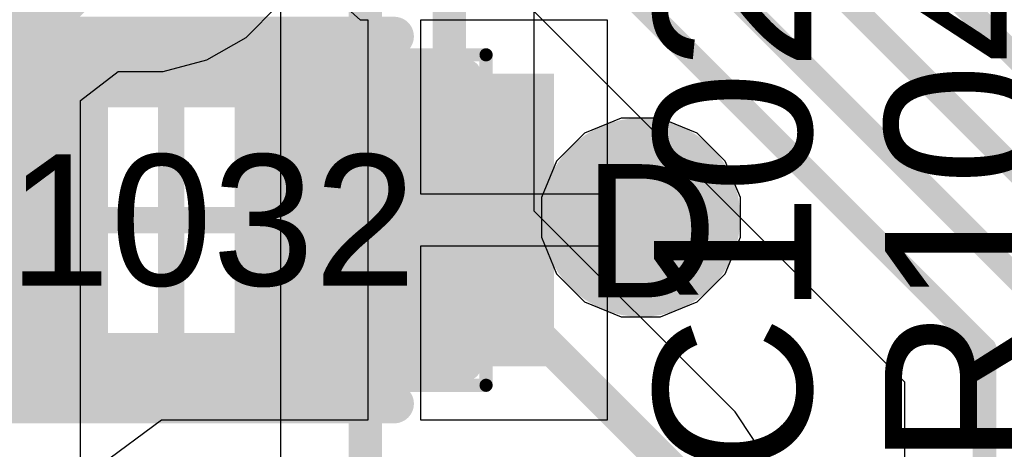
# Model space of a CAD drawing. Header units: inches. Extents: x -6 to 11.2, y -2.2 to 8.3.
# Tile 57 of 256: x 1.6095 to 1.7573, y 1.0002 to 1.0647. Entities that reach past the tile are written whole.
import ezdxf

# ---------------------------------------------------------------- set-up
doc = ezdxf.new("R2010")
doc.units = ezdxf.units.IN
doc.header["$MEASUREMENT"] = 0
for name, color, linetype in [('Drill Drawing', 1, 'Continuous'), ('Layer  6- Inner', 156, 'Continuous'), ('Layer 1- Top', 1, 'Continuous'), ('Layer 3- Inner', 16, 'Continuous'), ('Layer 4- Inner', 76, 'Continuous'), ('Layer 5- Inner', 90, 'Continuous'), ('Layer 7- PWR', 76, 'Continuous'), ('Layer 8- Bottom', 5, 'Continuous'), ('Top Comp Body -Top13)-Comp Body -Bot14)', 56, 'Continuous'), ('Top Comp Outline -Top11)-Comp Outline -Bot12)', 56, 'Continuous'), ('Top Courtyard -Top15)-Courtyard -Bot16)', 56, 'Continuous'), ('Top Overlay', 2, 'Continuous'), ('Top Paste', 8, 'Continuous'), ('Top Solder', 216, 'Continuous'), ('Via Holes', 16, 'Continuous')]:
    doc.layers.add(name, color=color, linetype=linetype)
doc.styles.add('Arial', font='txt', dxfattribs={"height": 0.2})

# ---------------------------------------------------------------- blocks, each defined once
blk = doc.blocks.new('L15003_CAP_M_____372')
at = {"layer": 'Layer 1- Top'}
for points in [[(-0.05546, 0.02), (-0.01146, 0.02), (-0.01146, -0.02), (-0.05546, -0.02)], [(0.01146, 0.02), (0.05546, 0.02), (0.05546, -0.02), (0.01146, -0.02)]]:
    blk.add_hatch(color=7, dxfattribs=at).paths.add_polyline_path(points)
at = {"layer": 'Top Paste'}
for points in [[(-0.05546, 0.02), (-0.01146, 0.02), (-0.01146, -0.02), (-0.05546, -0.02)], [(0.01146, 0.02), (0.05546, 0.02), (0.05546, -0.02), (0.01146, -0.02)]]:
    blk.add_hatch(color=8, dxfattribs=at).paths.add_polyline_path(points)
at = {"layer": 'Top Solder'}
for points in [[(-0.05743, 0.02197), (-0.0095, 0.02197), (-0.0095, -0.02197), (-0.05743, -0.02197)], [(0.0095, 0.02197), (0.05743, 0.02197), (0.05743, -0.02197), (0.0095, -0.02197)]]:
    blk.add_hatch(color=216, dxfattribs=at).paths.add_polyline_path(points)
at = {"layer": 'Top Comp Body -Top13)-Comp Body -Bot14)'}
for points in [[(-0.03445, -0.0189, 0.00394, 0.00394, 0), (-0.03445, 0.01889, 0.00394, 0.00394, 0)], [(-0.03445, 0.01889, 0.00394, 0.00394, 0), (0.03445, 0.01889, 0.00394, 0.00394, 0)], [(0.03445, -0.0189, 0.00394, 0.00394, 0), (0.03445, 0.01889, 0.00394, 0.00394, 0)], [(-0.03445, -0.0189, 0.00394, 0.00394, 0), (0.03445, -0.0189, 0.00394, 0.00394, 0)]]:
    blk.add_lwpolyline(points, format="xyseb", dxfattribs=at)
for points in [[(-0.03544, 0.01889, 0.00197, 0.00197, 1), (-0.03347, 0.01889, 0.00197, 0.00197, 1)], [(-0.03544, 0.01889, 0.00197, 0.00197, 1), (-0.03347, 0.01889, 0.00197, 0.00197, 1)], [(0.03346, 0.01889, 0.00197, 0.00197, 1), (0.03543, 0.01889, 0.00197, 0.00197, 1)], [(0.03346, 0.01889, 0.00197, 0.00197, 1), (0.03543, 0.01889, 0.00197, 0.00197, 1)], [(-0.03544, -0.0189, 0.00197, 0.00197, 1), (-0.03347, -0.0189, 0.00197, 0.00197, 1)], [(-0.03544, -0.0189, 0.00197, 0.00197, 1), (-0.03347, -0.0189, 0.00197, 0.00197, 1)], [(0.03346, -0.0189, 0.00197, 0.00197, 1), (0.03543, -0.0189, 0.00197, 0.00197, 1)], [(0.03346, -0.0189, 0.00197, 0.00197, 1), (0.03543, -0.0189, 0.00197, 0.00197, 1)]]:
    blk.add_lwpolyline(points, format="xyseb", close=True, dxfattribs=at)
at = {"layer": 'Top Comp Outline -Top11)-Comp Outline -Bot12)'}
for points in [[(-0.04449, 0.02205, 0.00394, 0.00394, 0), (0.04449, 0.02205, 0.00394, 0.00394, 0)], [(-0.04449, -0.02205, 0.00394, 0.00394, 0), (-0.04449, 0.02205, 0.00394, 0.00394, 0)], [(0.04449, -0.02205, 0.00394, 0.00394, 0), (0.04449, 0.02205, 0.00394, 0.00394, 0)], [(-0.04449, -0.02205, 0.00394, 0.00394, 0), (0.04449, -0.02205, 0.00394, 0.00394, 0)]]:
    blk.add_lwpolyline(points, format="xyseb", dxfattribs=at)
for points in [[(-0.04547, 0.02205, 0.00197, 0.00197, 1), (-0.0435, 0.02205, 0.00197, 0.00197, 1)], [(-0.04547, 0.02205, 0.00197, 0.00197, 1), (-0.0435, 0.02205, 0.00197, 0.00197, 1)], [(0.0435, 0.02205, 0.00197, 0.00197, 1), (0.04547, 0.02205, 0.00197, 0.00197, 1)], [(0.0435, 0.02205, 0.00197, 0.00197, 1), (0.04547, 0.02205, 0.00197, 0.00197, 1)], [(-0.04547, -0.02205, 0.00197, 0.00197, 1), (-0.0435, -0.02205, 0.00197, 0.00197, 1)], [(-0.04547, -0.02205, 0.00197, 0.00197, 1), (-0.0435, -0.02205, 0.00197, 0.00197, 1)], [(0.0435, -0.02205, 0.00197, 0.00197, 1), (0.04547, -0.02205, 0.00197, 0.00197, 1)], [(0.0435, -0.02205, 0.00197, 0.00197, 1), (0.04547, -0.02205, 0.00197, 0.00197, 1)]]:
    blk.add_lwpolyline(points, format="xyseb", close=True, dxfattribs=at)
at = {"layer": 'Top Courtyard -Top15)-Courtyard -Bot16)'}
for points in [[(-0.04724, 0.0248, 0.00197, 0.00197, 0), (0.04724, 0.0248, 0.00197, 0.00197, 0)], [(-0.04724, -0.0248, 0.00197, 0.00197, 0), (-0.04724, 0.0248, 0.00197, 0.00197, 0)], [(0.04724, -0.0248, 0.00197, 0.00197, 0), (0.04724, 0.0248, 0.00197, 0.00197, 0)], [(0, -0.0189, 0.00394, 0.00394, 0), (0, 0.0189, 0.00394, 0.00394, 0)], [(-0.0189, 0, 0.00394, 0.00394, 0), (0.0189, 0, 0.00394, 0.00394, 0)], [(-0.04724, -0.0248, 0.00197, 0.00197, 0), (0.04724, -0.0248, 0.00197, 0.00197, 0)]]:
    blk.add_lwpolyline(points, format="xyseb", dxfattribs=at)
for points in [[(-0.04774, 0.0248, 0.000984, 0.000984, 1), (-0.04675, 0.0248, 0.000984, 0.000984, 1)], [(-0.04774, 0.0248, 0.000984, 0.000984, 1), (-0.04675, 0.0248, 0.000984, 0.000984, 1)], [(0.04675, 0.0248, 0.000984, 0.000984, 1), (0.04774, 0.0248, 0.000984, 0.000984, 1)], [(0.04675, 0.0248, 0.000984, 0.000984, 1), (0.04774, 0.0248, 0.000984, 0.000984, 1)], [(-0.00098, 0.0189, 0.00197, 0.00197, 1), (0.00098, 0.0189, 0.00197, 0.00197, 1)], [(-0.01988, 0, 0.00197, 0.00197, 1), (-0.01791, 0, 0.00197, 0.00197, 1)], [(0.01791, 0, 0.00197, 0.00197, 1), (0.01988, 0, 0.00197, 0.00197, 1)], [(-0.00098, -0.0189, 0.00197, 0.00197, 1), (0.00098, -0.0189, 0.00197, 0.00197, 1)], [(-0.04774, -0.0248, 0.000984, 0.000984, 1), (-0.04675, -0.0248, 0.000984, 0.000984, 1)], [(-0.04774, -0.0248, 0.000984, 0.000984, 1), (-0.04675, -0.0248, 0.000984, 0.000984, 1)], [(0.04675, -0.0248, 0.000984, 0.000984, 1), (0.04774, -0.0248, 0.000984, 0.000984, 1)], [(0.04675, -0.0248, 0.000984, 0.000984, 1), (0.04774, -0.0248, 0.000984, 0.000984, 1)]]:
    blk.add_lwpolyline(points, format="xyseb", close=True, dxfattribs=at)
at = {"layer": 'Top Overlay'}
for points in [[(-0.03346, 0.02756, 0.00591, 0.00591, 0), (0.03346, 0.02756, 0.00591, 0.00591, 0)], [(-0.03346, -0.02756, 0.00591, 0.00591, 0), (0.03346, -0.02756, 0.00591, 0.00591, 0)]]:
    blk.add_lwpolyline(points, format="xyseb", dxfattribs=at)
for points in [[(-0.03494, 0.02756, 0.00295, 0.00295, 1), (-0.03199, 0.02756, 0.00295, 0.00295, 1)], [(0.03199, 0.02756, 0.00295, 0.00295, 1), (0.03494, 0.02756, 0.00295, 0.00295, 1)], [(-0.03494, -0.02756, 0.00295, 0.00295, 1), (-0.03199, -0.02756, 0.00295, 0.00295, 1)], [(0.03199, -0.02756, 0.00295, 0.00295, 1), (0.03494, -0.02756, 0.00295, 0.00295, 1)]]:
    blk.add_lwpolyline(points, format="xyseb", close=True, dxfattribs=at)
at = {"layer": 'Top Comp Outline -Top11)-Comp Outline -Bot12)', "style": 'Arial'}
blk.add_text('C1032', height=0.019685, rotation=360, dxfattribs=at).set_placement((-0.04428, -0.00984))

msp = doc.modelspace()

# ---------------------------------------------------------------- hatches: boundary and pattern name
at = {"layer": 'Layer 1- Top'}
h = msp.add_hatch(color=7, dxfattribs=at)
edge = h.paths.add_edge_path()
edge.add_arc((1.70276, 1.03504), 0.00984, 0, 360)
at = {"layer": 'Layer 3- Inner'}
h = msp.add_hatch(color=7, dxfattribs=at)
edge = h.paths.add_edge_path()
edge.add_arc((1.70276, 1.03504), 0.00984, 0, 360)
at = {"layer": 'Layer 5- Inner'}
h = msp.add_hatch(color=7, dxfattribs=at)
edge = h.paths.add_edge_path()
edge.add_arc((1.70276, 1.03504), 0.00984, 0, 360)
at = {"layer": 'Layer 7- PWR'}
h = msp.add_hatch(color=7, dxfattribs=at)
edge = h.paths.add_edge_path()
edge.add_arc((1.70276, 1.03504), 0.01492, 0, 360)
at = {"layer": 'Layer 8- Bottom'}
h = msp.add_hatch(color=7, dxfattribs=at)
edge = h.paths.add_edge_path()
edge.add_arc((1.70276, 1.03504), 0.00984, 0, 360)
at = {"layer": 'Via Holes'}
h = msp.add_hatch(color=7, dxfattribs=at)
edge = h.paths.add_edge_path()
edge.add_arc((1.70276, 1.03504), 0.00492, 0, 360)

# ---------------------------------------------------------------- linework, layer by layer
at = {"layer": 'Layer  6- Inner'}
for p, q in [((1.69979, 1.04996), (1.6943, 1.04769)), ((1.70572, 1.04996), (1.69979, 1.04996)), ((1.71121, 1.04769), (1.70572, 1.04996)), ((1.6943, 1.04769), (1.69011, 1.04349)), ((1.71541, 1.04349), (1.71121, 1.04769)), ((1.69011, 1.04349), (1.68783, 1.03801)), ((1.71768, 1.03801), (1.71541, 1.04349)), ((1.68783, 1.03801), (1.68783, 1.03207)), ((1.71768, 1.03207), (1.71768, 1.03801)), ((1.68783, 1.03207), (1.69011, 1.02659)), ((1.71541, 1.02659), (1.71768, 1.03207)), ((1.69011, 1.02659), (1.6943, 1.02239)), ((1.71121, 1.02239), (1.71541, 1.02659)), ((1.6943, 1.02239), (1.69979, 1.02012)), ((1.70572, 1.02012), (1.71121, 1.02239)), ((1.69979, 1.02012), (1.70572, 1.02012))]:
    msp.add_line(p, q, dxfattribs=at)
at = {"layer": 'Layer 1- Top'}
for p, q in [((1.66066, 1.06465), (1.65781, 1.06721)), ((1.66181, 1.06465), (1.66066, 1.06465)), ((1.66181, 1.03465), (1.66181, 1.06465)), ((1.69775, 1.06465), (1.66969, 1.06465)), ((1.66969, 1.06465), (1.66969, 1.03858)), ((1.69775, 1.03858), (1.69775, 1.06465)), ((1.66969, 1.03858), (1.69775, 1.03858)), ((1.66181, 1.00465), (1.66181, 1.03465)), ((1.69775, 1.03071), (1.66969, 1.03071)), ((1.66969, 1.03071), (1.66969, 1.00465)), ((1.69775, 1.00465), (1.69775, 1.03071)), ((1.62177, 0.99798), (1.63082, 1.00465)), ((1.63082, 1.00465), (1.63375, 1.00465)), ((1.63375, 1.00465), (1.63375, 1.00465)), ((1.63375, 1.00465), (1.66181, 1.00465)), ((1.66969, 1.00465), (1.69775, 1.00465))]:
    msp.add_line(p, q, dxfattribs=at)
for points in [[(1.59941, 1.05992, 0.01969, 0.01969, 0), (1.6199, 1.08042, 0.01969, 0.01969, 0)], [(1.66575, 1.03465, 0.01181, 0.01181, 0), (1.70079, 1.03465, 0.01181, 0.01181, 0)]]:
    msp.add_lwpolyline(points, format="xyseb", dxfattribs=at)
for points in [[(1.6628, 1.03465, 0.00591, 0.00591, 1), (1.6687, 1.03465, 0.00591, 0.00591, 1)], [(1.69783, 1.03465, 0.00591, 0.00591, 1), (1.70374, 1.03465, 0.00591, 0.00591, 1)]]:
    msp.add_lwpolyline(points, format="xyseb", close=True, dxfattribs=at)
at = {"layer": 'Layer 3- Inner'}
for p, q in [((1.66632, 1.0864), (1.74233, 1.01038)), ((1.74233, 1.01038), (1.74233, 0.90236))]:
    msp.add_line(p, q, dxfattribs=at)
for points in [[(1.6748, 1.09488, 0.00354, 0.00354, 0), (1.75433, 1.01535, 0.00354, 0.00354, 0)], [(1.68937, 1.09567, 0.00354, 0.00354, 0), (1.76417, 1.02087, 0.00354, 0.00354, 0)], [(1.7378, 1.08031, 0.00354, 0.00354, 0), (1.78701, 1.0311, 0.00354, 0.00354, 0)], [(1.7248, 1.07638, 0.00354, 0.00354, 0), (1.77559, 1.02559, 0.00354, 0.00354, 0)], [(1.75433, 0.90236, 0.00354, 0.00354, 0), (1.75433, 1.01535, 0.00354, 0.00354, 0)]]:
    msp.add_lwpolyline(points, format="xyseb", dxfattribs=at)
msp.add_lwpolyline([(1.75344, 1.01535, 0.00177, 0.00177, 1), (1.75522, 1.01535, 0.00177, 0.00177, 1)], format="xyseb", close=True, dxfattribs=at)
msp.add_lwpolyline([(1.75344, 1.01535, 0.00177, 0.00177, 1), (1.75522, 1.01535, 0.00177, 0.00177, 1)], format="xyseb", close=True, dxfattribs=at)
at = {"layer": 'Layer 4- Inner'}
for p, q in [((1.69979, 1.04996), (1.6943, 1.04769)), ((1.70572, 1.04996), (1.69979, 1.04996)), ((1.71121, 1.04769), (1.70572, 1.04996)), ((1.6943, 1.04769), (1.69011, 1.04349)), ((1.71541, 1.04349), (1.71121, 1.04769)), ((1.69011, 1.04349), (1.68783, 1.03801)), ((1.71768, 1.03801), (1.71541, 1.04349)), ((1.68783, 1.03801), (1.68783, 1.03207)), ((1.71768, 1.03207), (1.71768, 1.03801)), ((1.68783, 1.03207), (1.69011, 1.02659)), ((1.71541, 1.02659), (1.71768, 1.03207)), ((1.69011, 1.02659), (1.6943, 1.02239)), ((1.71121, 1.02239), (1.71541, 1.02659)), ((1.6943, 1.02239), (1.69979, 1.02012)), ((1.70572, 1.02012), (1.71121, 1.02239)), ((1.69979, 1.02012), (1.70572, 1.02012))]:
    msp.add_line(p, q, dxfattribs=at)
at = {"layer": 'Layer 5- Inner'}
for p, q in [((1.68676, 1.03599), (1.68676, 1.57504)), ((1.64867, 1.07354), (1.64867, 0.98428)), ((1.71689, 1.00586), (1.68676, 1.03599)), ((1.71965, 1.00173), (1.71689, 1.00586)), ((1.72062, 0.99685), (1.71965, 1.00173))]:
    msp.add_line(p, q, dxfattribs=at)
for points in [[(1.66142, 0.98428, 0.005, 0.005, 0), (1.66142, 1.61063, 0.005, 0.005, 0)], [(1.67402, 1.03071, 0.005, 0.005, 0), (1.67402, 1.58031, 0.005, 0.005, 0)], [(1.67402, 1.03071, 0.005, 0.005, 0), (1.70787, 0.99685, 0.005, 0.005, 0)]]:
    msp.add_lwpolyline(points, format="xyseb", dxfattribs=at)
msp.add_lwpolyline([(1.67277, 1.03071, 0.0025, 0.0025, 1), (1.67527, 1.03071, 0.0025, 0.0025, 1)], format="xyseb", close=True, dxfattribs=at)
msp.add_lwpolyline([(1.67277, 1.03071, 0.0025, 0.0025, 1), (1.67527, 1.03071, 0.0025, 0.0025, 1)], format="xyseb", close=True, dxfattribs=at)
at = {"layer": 'Layer 8- Bottom'}
for p, q in [((1.64351, 1.06207), (1.6483, 1.06687)), ((1.63764, 1.05868), (1.64351, 1.06207)), ((1.63109, 1.05693), (1.63764, 1.05868)), ((1.61865, 1.05259), (1.62431, 1.05693)), ((1.62431, 1.05693), (1.63109, 1.05693)), ((1.61865, 0.83452), (1.61865, 1.05259))]:
    msp.add_line(p, q, dxfattribs=at)

# ---------------------------------------------------------------- block references
msp.add_blockref('L15003_CAP_M_____372', (1.63228, 1.03465))

# ---------------------------------------------------------------- texts
at = {"layer": 'Drill Drawing', "style": 'Arial'}
msp.add_text('D', height=0.02, dxfattribs=at).set_placement((1.69409, 1.02304))
at = {"layer": 'Top Overlay', "style": 'Arial'}
for s, p in [('R1041', (1.76299, 0.99765)), ('C1027', (1.72834, 0.99647))]:
    msp.add_text(s, height=0.023622, rotation=90, dxfattribs=at).set_placement(p)

doc.saveas('drawing.dxf')
